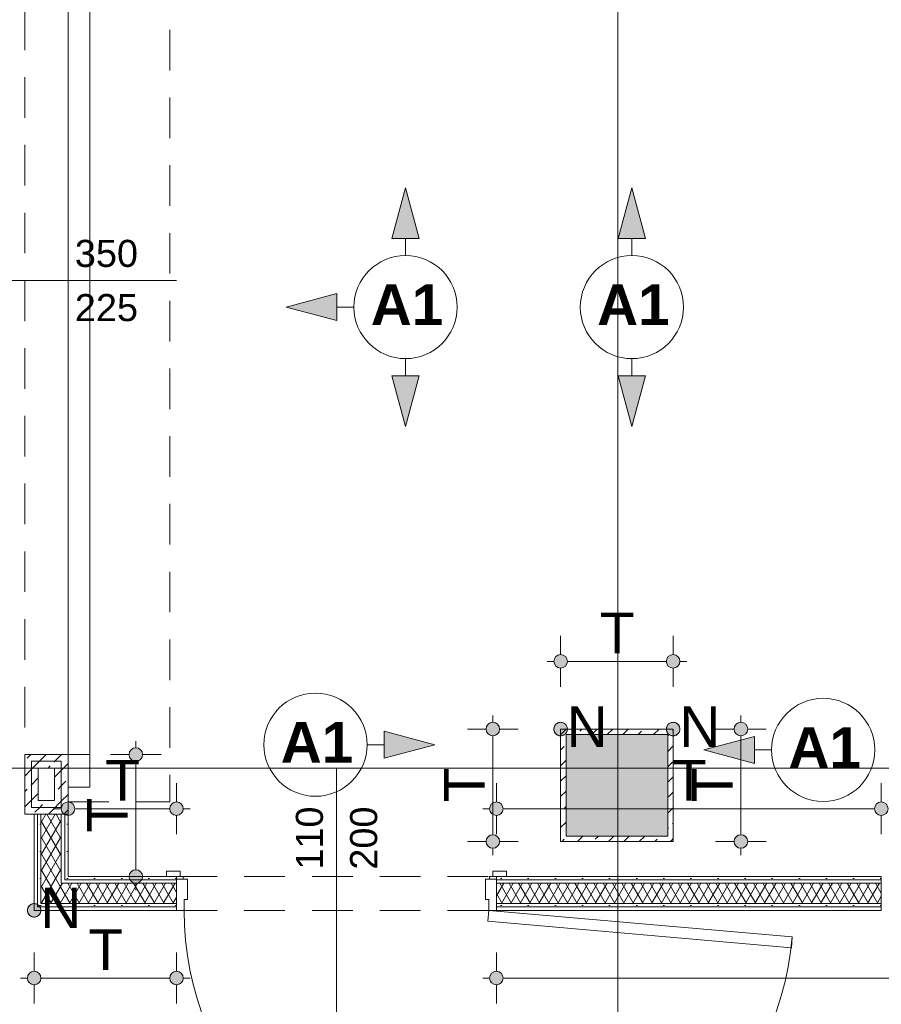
# Paper-space layout 'A-44 WYKOŃCZENIA ŚCIAN - PIĘTRO -1' of a CAD drawing. Header units: millimetres. Extents: x 0 to 594, y 0 to 297.
# Tile 7 of 16: x 260 to 291, y 114 to 150. Entities that reach past the tile are written whole.
import ezdxf
from ezdxf.xclip import XClip

# ---------------------------------------------------------------- set-up
doc = ezdxf.new("R2010")
doc.units = ezdxf.units.MM
doc.header["$MEASUREMENT"] = 0
doc.header["$XCLIPFRAME"] = 0
for name, pattern in [('DASHDOTX2', [1000, 500, -250, 0, -250]), ('Przer. długie kreski', [2.5, 1.5, -1]), ('PRZERYWANA_DU_A', [550, 350, -200])]:
    doc.linetypes.add(name, pattern=pattern)
for name, color, linetype in [('A__OKŁADZINY ŚCIAN', 7, 'Continuous'), ('A_podrys', 7, 'Continuous'), ('A_ściany', 7, 'Continuous'), ('A_ściany proj', 7, 'Continuous'), ('AR P NAROŻNIKI', 7, 'Continuous')]:
    doc.layers.add(name, color=color, linetype=linetype)
for name, color, linetype, lineweight in [('A__OKŁADZINY ŚCIAN_Nr_pióra__1', 7, 'Continuous', 20), ('A_ściany proj_Nr_pióra__1', 7, 'Continuous', 20), ('A_ściany_Nr_pióra__1', 7, 'Continuous', 20), ('AR P NAROŻNIKI_Nr_pióra__1', 7, 'Continuous', 20), ('AR P NAROŻNIKI_Nr_pióra__2', 8, 'Continuous', 13), ('Drzwi Archicad_Nr_pióra__3', 252, 'Continuous', 13), ('Znaczniki drzwi Archicada_Nr_pióra__3', 252, 'Continuous', 13)]:
    doc.layers.add(name, color=color, linetype=linetype, lineweight=lineweight)
for name, color, linetype, lineweight, true_color in [('A__OKŁADZINY ŚCIAN_Nr_pióra__7', 7, 'Continuous', 18, 0x171717), ('A_osie_Nr_pióra__16', 7, 'Continuous', 5, 0x0f0f0f), ('A_stolarka_Nr_pióra__8', 7, 'Continuous', 13, 0x4c4c4c), ('A_ściany proj_Nr_pióra__10', 7, 'Continuous', 13, 0x4b4b4b), ('A_ściany proj_Nr_pióra__21', 7, 'Continuous', 5, 0xb0b0b0), ('A_ściany proj_Nr_pióra__8', 7, 'Continuous', 13, 0x4c4c4c), ('AR P NAROŻNIKI_Nr_pióra__7', 7, 'Continuous', 18, 0x171717)]:
    doc.layers.add(name, color=color, linetype=linetype, lineweight=lineweight, true_color=true_color)
doc.styles.add('STYL_AUTOMATYCZNY_1', font='arial.ttf')
doc.styles.add('STYL_AUTOMATYCZNY_3', font='arial.ttf')
doc.styles.add('STYL_AUTOMATYCZNY_4', font='arial.ttf')
doc.styles.add('STYL_AUTOMATYCZNY_5', font='arial.ttf')
pattern_1 = [(0, (-1493.6565, -286.4806), (0, 1), [0, -1])]
pattern_2 = [(60, (-1493.65654, -286.4806), (-0.25980762, 0.15), []), (120, (-1493.65654, -286.4806), (0.25980762, 0.15), [])]
pattern_3 = [(45, (-1493.65654, -286.4806), (-0.57024626, 0.57024626), []), (45, (-1493.0863, -286.4806), (-0.57024626, 0.57024626), [0.40323, -0.20161])]

# ---------------------------------------------------------------- blocks, each defined once
blk = doc.blocks.new('Rysunek_1_1', base_point=(-1493.657, -286.481))
at = {"layer": 'A__OKŁADZINY ŚCIAN', "linetype": 'Continuous', "lineweight": 0, "true_color": 0x000000}
for points in [[(273.815, 144.012), (273.315, 142.146), (274.315, 142.146)], [(282.165, 144.012), (281.665, 142.146), (282.665, 142.146)], [(269.412, 139.609), (271.278, 139.109), (271.278, 140.109)], [(273.815, 135.206), (274.315, 137.072), (273.315, 137.072)], [(282.165, 135.206), (282.665, 137.072), (281.665, 137.072)], [(274.896, 123.457), (273.03, 123.957), (273.03, 122.957)], [(284.82, 123.266), (286.686, 122.766), (286.686, 123.766)]]:
    blk.add_hatch(color=18, dxfattribs=at).paths.add_polyline_path(points)
at = {"layer": 'A__OKŁADZINY ŚCIAN', "linetype": 'Continuous', "lineweight": 0, "true_color": 0x171717}
for points in [[(279.286, 126.534), (279.305, 126.439), (279.359, 126.357), (279.44, 126.303), (279.536, 126.284), (279.631, 126.303), (279.712, 126.357), (279.767, 126.439), (279.786, 126.534), (279.767, 126.63), (279.712, 126.711), (279.631, 126.765), (279.536, 126.784), (279.44, 126.765), (279.359, 126.711), (279.305, 126.63)], [(283.436, 126.534), (283.455, 126.439), (283.509, 126.357), (283.59, 126.303), (283.686, 126.284), (283.781, 126.303), (283.862, 126.357), (283.917, 126.439), (283.936, 126.534), (283.917, 126.63), (283.862, 126.711), (283.781, 126.765), (283.686, 126.784), (283.59, 126.765), (283.509, 126.711), (283.455, 126.63)], [(276.786, 124.034), (276.805, 123.939), (276.859, 123.857), (276.94, 123.803), (277.036, 123.784), (277.131, 123.803), (277.212, 123.857), (277.267, 123.939), (277.286, 124.034), (277.267, 124.13), (277.212, 124.211), (277.131, 124.265), (277.036, 124.284), (276.94, 124.265), (276.859, 124.211), (276.805, 124.13)], [(285.936, 124.034), (285.955, 123.939), (286.009, 123.857), (286.09, 123.803), (286.186, 123.784), (286.281, 123.803), (286.362, 123.857), (286.417, 123.939), (286.436, 124.034), (286.417, 124.13), (286.362, 124.211), (286.281, 124.265), (286.186, 124.284), (286.09, 124.265), (286.009, 124.211), (285.955, 124.13)], [(263.616, 123.094), (263.635, 122.999), (263.689, 122.917), (263.77, 122.863), (263.866, 122.844), (263.961, 122.863), (264.042, 122.917), (264.097, 122.999), (264.116, 123.094), (264.097, 123.19), (264.042, 123.271), (263.961, 123.325), (263.866, 123.344), (263.77, 123.325), (263.689, 123.271), (263.635, 123.19)], [(261.116, 121.094), (261.135, 120.999), (261.189, 120.917), (261.27, 120.863), (261.366, 120.844), (261.461, 120.863), (261.542, 120.917), (261.597, 120.999), (261.616, 121.094), (261.597, 121.19), (261.542, 121.271), (261.461, 121.325), (261.366, 121.344), (261.27, 121.325), (261.189, 121.271), (261.135, 121.19)], [(265.116, 121.094), (265.135, 120.999), (265.189, 120.917), (265.27, 120.863), (265.366, 120.844), (265.461, 120.863), (265.542, 120.917), (265.597, 120.999), (265.616, 121.094), (265.597, 121.19), (265.542, 121.271), (265.461, 121.325), (265.366, 121.344), (265.27, 121.325), (265.189, 121.271), (265.135, 121.19)], [(276.916, 121.094), (276.935, 120.999), (276.989, 120.917), (277.07, 120.863), (277.166, 120.844), (277.261, 120.863), (277.342, 120.917), (277.397, 120.999), (277.416, 121.094), (277.397, 121.19), (277.342, 121.271), (277.261, 121.325), (277.166, 121.344), (277.07, 121.325), (276.989, 121.271), (276.935, 121.19)], [(291.115, 121.094), (291.134, 120.999), (291.189, 120.917), (291.27, 120.863), (291.365, 120.844), (291.461, 120.863), (291.542, 120.917), (291.596, 120.999), (291.615, 121.094), (291.596, 121.19), (291.542, 121.271), (291.461, 121.325), (291.365, 121.344), (291.27, 121.325), (291.189, 121.271), (291.134, 121.19)], [(276.786, 119.884), (276.805, 119.789), (276.859, 119.707), (276.94, 119.653), (277.036, 119.634), (277.131, 119.653), (277.212, 119.707), (277.267, 119.789), (277.286, 119.884), (277.267, 119.98), (277.212, 120.061), (277.131, 120.115), (277.036, 120.134), (276.94, 120.115), (276.859, 120.061), (276.805, 119.98)], [(285.936, 119.884), (285.955, 119.789), (286.009, 119.707), (286.09, 119.653), (286.186, 119.634), (286.281, 119.653), (286.362, 119.707), (286.417, 119.789), (286.436, 119.884), (286.417, 119.98), (286.362, 120.061), (286.281, 120.115), (286.186, 120.134), (286.09, 120.115), (286.009, 120.061), (285.955, 119.98)], [(263.616, 118.594), (263.635, 118.499), (263.689, 118.417), (263.77, 118.363), (263.866, 118.344), (263.961, 118.363), (264.042, 118.417), (264.097, 118.499), (264.116, 118.594), (264.097, 118.69), (264.042, 118.771), (263.961, 118.825), (263.866, 118.844), (263.77, 118.825), (263.689, 118.771), (263.635, 118.69)], [(259.866, 114.844), (259.885, 114.749), (259.939, 114.667), (260.02, 114.613), (260.116, 114.594), (260.211, 114.613), (260.292, 114.667), (260.347, 114.749), (260.366, 114.844), (260.347, 114.94), (260.292, 115.021), (260.211, 115.075), (260.116, 115.094), (260.02, 115.075), (259.939, 115.021), (259.885, 114.94)], [(265.116, 114.844), (265.135, 114.749), (265.189, 114.667), (265.27, 114.613), (265.366, 114.594), (265.461, 114.613), (265.542, 114.667), (265.597, 114.749), (265.616, 114.844), (265.597, 114.94), (265.542, 115.021), (265.461, 115.075), (265.366, 115.094), (265.27, 115.075), (265.189, 115.021), (265.135, 114.94)], [(276.916, 114.844), (276.935, 114.749), (276.989, 114.667), (277.07, 114.613), (277.166, 114.594), (277.261, 114.613), (277.342, 114.667), (277.397, 114.749), (277.416, 114.844), (277.397, 114.94), (277.342, 115.021), (277.261, 115.075), (277.166, 115.094), (277.07, 115.075), (276.989, 115.021), (276.935, 114.94)]]:
    blk.add_hatch(color=250, dxfattribs=at).paths.add_polyline_path(points)
at = {"layer": 'A_ściany', "linetype": 'Continuous', "lineweight": 0, "true_color": 0x000000}
blk.add_hatch(color=18, dxfattribs=at).paths.add_polyline_path([(279.736, 123.834), (279.736, 120.084), (283.486, 120.084), (283.486, 123.834)])
at = {"layer": 'A_ściany proj', "linetype": 'Continuous', "lineweight": 0, "true_color": 0x4b4b4b}
h = blk.add_hatch(dxfattribs=at)
h.set_pattern_fill('FP_65_0001', color=251, style=0, pattern_type=2)
h.set_pattern_definition(pattern_3)
h.paths.add_polyline_path([(279.536, 124.034), (279.536, 119.884), (279.736, 120.084), (279.736, 123.834)])
h = blk.add_hatch(dxfattribs=at)
h.set_pattern_fill('FP_65_0001', color=251, style=0, pattern_type=2)
h.set_pattern_definition(pattern_3)
h.paths.add_polyline_path([(283.686, 124.034), (279.536, 124.034), (279.736, 123.834), (283.486, 123.834)])
h = blk.add_hatch(dxfattribs=at)
h.set_pattern_fill('FP_65_0001', color=251, style=0, pattern_type=2)
h.set_pattern_definition(pattern_3)
h.paths.add_polyline_path([(283.686, 119.884), (283.686, 124.034), (283.486, 123.834), (283.486, 120.084)])
h = blk.add_hatch(dxfattribs=at)
h.set_pattern_fill('FP_65_0001', color=251, style=0, pattern_type=2)
h.set_pattern_definition(pattern_3)
h.paths.add_polyline_path([(261.366, 123.094), (259.766, 123.094), (260.016, 122.844), (261.116, 122.844)])
h = blk.add_hatch(dxfattribs=at)
h.set_pattern_fill('FP_65_0001', color=251, style=0, pattern_type=2)
h.set_pattern_definition(pattern_3)
h.paths.add_polyline_path([(259.766, 123.094), (259.766, 120.894), (260.016, 121.144), (260.016, 122.844)])
h = blk.add_hatch(dxfattribs=at)
h.set_pattern_fill('FP_65_0001', color=251, style=0, pattern_type=2)
h.set_pattern_definition(pattern_3)
h.paths.add_polyline_path([(260.266, 122.594), (260.866, 122.594), (261.116, 122.844), (260.016, 122.844)])
h = blk.add_hatch(dxfattribs=at)
h.set_pattern_fill('FP_65_0001', color=251, style=0, pattern_type=2)
h.set_pattern_definition(pattern_3)
h.paths.add_polyline_path([(260.266, 121.394), (260.266, 122.594), (260.016, 122.844), (260.016, 121.144)])
h = blk.add_hatch(dxfattribs=at)
h.set_pattern_fill('FP_65_0001', color=251, style=0, pattern_type=2)
h.set_pattern_definition(pattern_3)
h.paths.add_polyline_path([(260.866, 122.594), (260.866, 121.394), (261.116, 121.144), (261.116, 122.844)])
h = blk.add_hatch(dxfattribs=at)
h.set_pattern_fill('FP_65_0001', color=251, style=0, pattern_type=2)
h.set_pattern_definition(pattern_3)
h.paths.add_polyline_path([(261.366, 120.894), (261.366, 123.094), (261.116, 122.844), (261.116, 121.144)])
h = blk.add_hatch(dxfattribs=at)
h.set_pattern_fill('FP_65_0001', color=251, style=0, pattern_type=2)
h.set_pattern_definition(pattern_3)
h.paths.add_polyline_path([(260.866, 121.394), (260.266, 121.394), (260.016, 121.144), (261.116, 121.144)])
h = blk.add_hatch(dxfattribs=at)
h.set_pattern_fill('FP_65_0001', color=251, style=0, pattern_type=2)
h.set_pattern_definition(pattern_3)
h.paths.add_polyline_path([(259.766, 120.894), (261.366, 120.894), (261.116, 121.144), (260.016, 121.144)])
at = {"layer": 'A_ściany proj', "linetype": 'Continuous', "lineweight": 13}
h = blk.add_hatch(dxfattribs=at)
h.set_pattern_fill('gypsum_0001', color=8, style=0, pattern_type=2)
h.set_pattern_definition(pattern_1)
h.paths.add_polyline_path([(260.116, 120.894), (260.116, 117.344), (260.241, 117.469), (260.241, 120.894)])
h = blk.add_hatch(dxfattribs=at)
h.set_pattern_fill('gypsum_0001', color=8, style=0, pattern_type=2)
h.set_pattern_definition(pattern_1)
h.paths.add_polyline_path([(260.241, 120.894), (260.241, 117.469), (260.366, 117.594), (260.366, 120.894)])
h = blk.add_hatch(dxfattribs=at)
h.set_pattern_fill('batt_insulation_0001', color=8, style=0, pattern_type=2)
h.set_pattern_definition(pattern_2)
h.paths.add_polyline_path([(260.366, 120.894), (260.366, 117.594), (261.116, 118.344), (261.116, 120.894)])
h = blk.add_hatch(dxfattribs=at)
h.set_pattern_fill('gypsum_0001', color=8, style=0, pattern_type=2)
h.set_pattern_definition(pattern_1)
h.paths.add_polyline_path([(261.241, 118.469), (261.241, 120.894), (261.116, 120.894), (261.116, 118.344)])
h = blk.add_hatch(dxfattribs=at)
h.set_pattern_fill('gypsum_0001', color=8, style=0, pattern_type=2)
h.set_pattern_definition(pattern_1)
h.paths.add_polyline_path([(261.366, 118.594), (261.366, 120.894), (261.241, 120.894), (261.241, 118.469)])
at = {"layer": 'A_ściany proj', "linetype": 'Continuous', "lineweight": 0, "true_color": 0x4b4b4b}
h = blk.add_hatch(dxfattribs=at)
h.set_pattern_fill('FP_65_0001', color=251, style=0, pattern_type=2)
h.set_pattern_definition(pattern_3)
h.paths.add_polyline_path([(279.536, 119.884), (283.686, 119.884), (283.486, 120.084), (279.736, 120.084)])
at = {"layer": 'A_ściany proj', "linetype": 'Continuous', "lineweight": 13}
h = blk.add_hatch(dxfattribs=at)
h.set_pattern_fill('gypsum_0001', color=8, style=0, pattern_type=2)
h.set_pattern_definition(pattern_1)
h.paths.add_polyline_path([(261.366, 118.594), (261.241, 118.469), (265.366, 118.469), (265.366, 118.594)])
h = blk.add_hatch(dxfattribs=at)
h.set_pattern_fill('gypsum_0001', color=8, style=0, pattern_type=2)
h.set_pattern_definition(pattern_1)
h.paths.add_polyline_path([(277.166, 118.594), (277.166, 118.469), (291.365, 118.469), (291.365, 118.594)])
h = blk.add_hatch(dxfattribs=at)
h.set_pattern_fill('batt_insulation_0001', color=8, style=0, pattern_type=2)
h.set_pattern_definition(pattern_2)
h.paths.add_polyline_path([(261.116, 118.344), (260.366, 117.594), (265.366, 117.594), (265.366, 118.344)])
h = blk.add_hatch(dxfattribs=at)
h.set_pattern_fill('gypsum_0001', color=8, style=0, pattern_type=2)
h.set_pattern_definition(pattern_1)
h.paths.add_polyline_path([(261.241, 118.469), (261.116, 118.344), (265.366, 118.344), (265.366, 118.469)])
h = blk.add_hatch(dxfattribs=at)
h.set_pattern_fill('gypsum_0001', color=8, style=0, pattern_type=2)
h.set_pattern_definition(pattern_1)
h.paths.add_polyline_path([(277.166, 118.469), (277.166, 118.344), (291.365, 118.344), (291.365, 118.469)])
h = blk.add_hatch(dxfattribs=at)
h.set_pattern_fill('batt_insulation_0001', color=8, style=0, pattern_type=2)
h.set_pattern_definition(pattern_2)
h.paths.add_polyline_path([(277.166, 118.344), (277.166, 117.594), (291.365, 117.594), (291.365, 118.344)])
h = blk.add_hatch(dxfattribs=at)
h.set_pattern_fill('gypsum_0001', color=8, style=0, pattern_type=2)
h.set_pattern_definition(pattern_1)
h.paths.add_polyline_path([(260.241, 117.469), (260.116, 117.344), (265.366, 117.344), (265.366, 117.469)])
h = blk.add_hatch(dxfattribs=at)
h.set_pattern_fill('gypsum_0001', color=8, style=0, pattern_type=2)
h.set_pattern_definition(pattern_1)
h.paths.add_polyline_path([(260.366, 117.594), (260.241, 117.469), (265.366, 117.469), (265.366, 117.594)])
h = blk.add_hatch(dxfattribs=at)
h.set_pattern_fill('gypsum_0001', color=8, style=0, pattern_type=2)
h.set_pattern_definition(pattern_1)
h.paths.add_polyline_path([(277.166, 117.469), (291.365, 117.469), (291.365, 117.594), (277.166, 117.594)])
h = blk.add_hatch(dxfattribs=at)
h.set_pattern_fill('gypsum_0001', color=8, style=0, pattern_type=2)
h.set_pattern_definition(pattern_1)
h.paths.add_polyline_path([(291.365, 117.469), (277.166, 117.469), (277.166, 117.344), (291.365, 117.344)])
at = {"layer": 'AR P NAROŻNIKI', "linetype": 'Continuous', "lineweight": 0, "true_color": 0x171717}
for points in [[(279.786, 124.034, 1), (279.286, 124.034, 1)], [(283.936, 124.034, 1), (283.436, 124.034, 1)], [(260.366, 117.344, 1), (259.866, 117.344, 1)]]:
    blk.add_hatch(color=250, dxfattribs=at).paths.add_polyline_path(points)
at = {"layer": 'A__OKŁADZINY ŚCIAN_Nr_pióra__1', "color": 7, "linetype": 'Continuous', "lineweight": 20}
for p, q in [((273.815, 144.012), (273.315, 142.146)), ((273.815, 144.012), (274.315, 142.146)), ((282.165, 144.012), (281.665, 142.146)), ((282.165, 144.012), (282.665, 142.146)), ((274.315, 142.146), (273.315, 142.146)), ((273.815, 141.512), (273.815, 142.146)), ((282.665, 142.146), (281.665, 142.146)), ((282.165, 141.512), (282.165, 142.146)), ((269.412, 139.609), (271.278, 140.109)), ((271.278, 140.109), (271.278, 139.109)), ((269.412, 139.609), (271.278, 139.109)), ((271.912, 139.609), (271.278, 139.609)), ((273.815, 137.706), (273.815, 137.072)), ((282.165, 137.706), (282.165, 137.072)), ((273.315, 137.072), (274.315, 137.072)), ((273.815, 135.206), (273.315, 137.072)), ((273.815, 135.206), (274.315, 137.072)), ((281.665, 137.072), (282.665, 137.072)), ((282.165, 135.206), (281.665, 137.072)), ((282.165, 135.206), (282.665, 137.072)), ((273.03, 122.957), (273.03, 123.957)), ((274.896, 123.457), (273.03, 123.957)), ((284.82, 123.266), (286.686, 123.766)), ((286.686, 123.766), (286.686, 122.766)), ((272.396, 123.457), (273.03, 123.457)), ((274.896, 123.457), (273.03, 122.957)), ((284.82, 123.266), (286.686, 122.766)), ((287.32, 123.266), (286.686, 123.266))]:
    blk.add_line(p, q, dxfattribs=at)
for centre in [(273.815, 139.609), (282.165, 139.609), (270.493, 123.457), (289.222, 123.266)]:
    blk.add_circle(centre, 1.903, dxfattribs=at)
at = {"layer": 'A__OKŁADZINY ŚCIAN_Nr_pióra__7', "color": 250, "linetype": 'Continuous', "lineweight": 18, "true_color": 0x171717}
for p, q in [((279.536, 126.784), (279.536, 127.472)), ((283.686, 126.784), (283.686, 127.472)), ((279.036, 126.534), (279.286, 126.534)), ((279.786, 126.534), (283.436, 126.534)), ((283.936, 126.534), (284.186, 126.534)), ((279.536, 125.597), (279.536, 126.284)), ((283.686, 125.597), (283.686, 126.284)), ((277.036, 124.284), (277.036, 124.534)), ((286.186, 124.284), (286.186, 124.534)), ((276.786, 124.034), (276.098, 124.034)), ((277.973, 124.034), (277.286, 124.034)), ((285.936, 124.034), (285.248, 124.034)), ((287.123, 124.034), (286.436, 124.034)), ((263.866, 123.344), (263.866, 123.594)), ((277.036, 120.134), (277.036, 123.784)), ((286.186, 120.134), (286.186, 123.784)), ((263.616, 123.094), (262.928, 123.094)), ((263.866, 118.844), (263.866, 122.844)), ((264.803, 123.094), (264.116, 123.094)), ((261.366, 121.344), (261.366, 122.032)), ((265.366, 121.344), (265.366, 122.032)), ((277.166, 121.344), (277.166, 122.032)), ((291.365, 121.344), (291.365, 122.032)), ((260.866, 121.094), (261.116, 121.094)), ((261.616, 121.094), (265.116, 121.094)), ((265.616, 121.094), (265.866, 121.094)), ((276.666, 121.094), (276.916, 121.094)), ((277.416, 121.094), (291.115, 121.094)), ((261.366, 120.157), (261.366, 120.844)), ((265.366, 120.157), (265.366, 120.844)), ((277.166, 120.157), (277.166, 120.844)), ((291.365, 120.157), (291.365, 120.844)), ((276.786, 119.884), (276.098, 119.884)), ((277.036, 119.384), (277.036, 119.634)), ((277.973, 119.884), (277.286, 119.884)), ((285.936, 119.884), (285.248, 119.884)), ((286.186, 119.384), (286.186, 119.634)), ((287.123, 119.884), (286.436, 119.884)), ((263.616, 118.594), (262.928, 118.594)), ((264.803, 118.594), (264.116, 118.594)), ((263.866, 118.094), (263.866, 118.344)), ((260.116, 115.094), (260.116, 115.782)), ((265.366, 115.094), (265.366, 115.782)), ((277.166, 115.094), (277.166, 115.782)), ((259.616, 114.844), (259.866, 114.844)), ((260.366, 114.844), (265.116, 114.844)), ((265.616, 114.844), (265.866, 114.844)), ((276.666, 114.844), (276.916, 114.844)), ((277.416, 114.844), (318.741, 114.844)), ((260.116, 113.907), (260.116, 114.594)), ((265.366, 113.907), (265.366, 114.594)), ((277.166, 113.907), (277.166, 114.594))]:
    blk.add_line(p, q, dxfattribs=at)
for centre in [(279.536, 126.534), (283.686, 126.534), (277.036, 124.034), (286.186, 124.034), (263.866, 123.094), (261.366, 121.094), (265.366, 121.094), (277.166, 121.094), (291.365, 121.094), (277.036, 119.884), (286.186, 119.884), (263.866, 118.594), (260.116, 114.844), (265.366, 114.844), (277.166, 114.844)]:
    blk.add_circle(centre, 0.25, dxfattribs=at)
at = {"layer": 'A_osie_Nr_pióra__16', "color": 250, "linetype": 'DASHDOTX2', "lineweight": 5, "true_color": 0x0f0f0f}
for p, q in [((281.641, 242.052), (281.641, 92.594)), ((375.535, 122.594), (151.336, 122.594))]:
    blk.add_line(p, q, dxfattribs=at)
at = {"layer": 'A_stolarka_Nr_pióra__8', "color": 251, "linetype": 'Przer. długie kreski', "lineweight": 13, "true_color": 0x4c4c4c}
for p in [(265.116, 159.844), (261.366, 121.344)]:
    blk.add_line(p, (265.116, 121.344), dxfattribs=at)
at = {"layer": 'A_stolarka_Nr_pióra__8', "color": 251, "linetype": 'Continuous', "lineweight": 13, "true_color": 0x4c4c4c}
for p, q in [((261.366, 159.294), (261.366, 121.894)), ((262.166, 159.294), (262.166, 121.894)), ((261.366, 123.094), (262.166, 123.094)), ((261.366, 121.894), (262.166, 121.894))]:
    blk.add_line(p, q, dxfattribs=at)
at = {"layer": 'A_ściany proj_Nr_pióra__1', "color": 7, "linetype": 'Continuous', "lineweight": 20}
for p, q in [((265.366, 118.594), (264.996, 118.594)), ((277.166, 118.594), (277.536, 118.594))]:
    blk.add_line(p, q, dxfattribs=at)
at = {"layer": 'A_ściany proj_Nr_pióra__1', "color": 7, "linetype": 'Continuous', "lineweight": 20, "flags": 128}
for points in [[(279.536, 124.034), (279.536, 119.884)], [(283.686, 124.034), (279.536, 124.034)], [(283.686, 119.884), (283.686, 124.034)], [(279.736, 120.084), (279.736, 123.834)], [(279.736, 123.834), (283.486, 123.834)], [(283.486, 123.834), (283.486, 120.084)], [(261.366, 123.094), (259.766, 123.094)], [(259.766, 123.094), (259.766, 120.894)], [(261.366, 120.894), (261.366, 123.094)], [(260.266, 122.594), (260.866, 122.594)], [(260.266, 121.394), (260.266, 122.594)], [(260.866, 122.594), (260.866, 121.394)], [(260.866, 121.394), (260.266, 121.394)], [(259.766, 120.894), (261.366, 120.894)], [(260.116, 120.894), (260.116, 117.344)], [(261.366, 118.594), (261.366, 120.894)], [(283.486, 120.084), (279.736, 120.084)], [(279.536, 119.884), (283.686, 119.884)], [(265.366, 118.594), (261.366, 118.594)], [(291.365, 118.594), (277.166, 118.594)], [(260.116, 117.344), (265.366, 117.344)], [(277.166, 117.344), (291.365, 117.344)]]:
    blk.add_lwpolyline(points, dxfattribs=at)
at = {"layer": 'A_ściany proj_Nr_pióra__10', "color": 251, "linetype": 'Continuous', "lineweight": 13, "true_color": 0x4b4b4b}
for p, q in [((260.016, 122.844), (261.116, 122.844)), ((261.116, 122.844), (260.016, 122.844)), ((260.016, 121.144), (260.016, 122.844)), ((260.016, 122.844), (260.016, 121.144)), ((261.116, 122.844), (261.116, 121.144)), ((261.116, 121.144), (261.116, 122.844)), ((261.116, 121.144), (260.016, 121.144)), ((260.016, 121.144), (261.116, 121.144))]:
    blk.add_line(p, q, dxfattribs=at)
at = {"layer": 'A_ściany proj_Nr_pióra__21', "color": 253, "linetype": 'Continuous', "lineweight": 5, "true_color": 0xb0b0b0}
for p, q in [((260.116, 123.094), (260.241, 123.094)), ((260.241, 123.094), (260.366, 123.094)), ((260.366, 123.094), (261.116, 123.094)), ((261.116, 123.094), (261.241, 123.094)), ((261.241, 123.094), (261.366, 123.094)), ((260.241, 120.894), (260.241, 117.469)), ((260.366, 120.894), (260.366, 117.594)), ((261.116, 118.344), (261.116, 120.894)), ((261.241, 118.469), (261.241, 120.894)), ((265.366, 118.494), (265.366, 118.594)), ((265.366, 118.469), (265.366, 118.494)), ((277.166, 118.494), (277.166, 118.594)), ((277.166, 118.469), (277.166, 118.494)), ((265.366, 118.344), (261.116, 118.344)), ((265.366, 118.469), (261.241, 118.469)), ((265.366, 118.344), (265.366, 118.469)), ((265.366, 117.594), (265.366, 118.344)), ((291.365, 118.469), (277.166, 118.469)), ((277.166, 118.344), (277.166, 118.469)), ((291.365, 118.344), (277.166, 118.344)), ((277.166, 117.594), (277.166, 118.344)), ((260.241, 117.469), (265.366, 117.469)), ((260.366, 117.594), (265.366, 117.594)), ((265.366, 117.469), (265.366, 117.594)), ((265.366, 117.344), (265.366, 117.469)), ((277.166, 117.594), (291.365, 117.594)), ((277.166, 117.469), (277.166, 117.594)), ((277.166, 117.469), (291.365, 117.469)), ((277.166, 117.344), (277.166, 117.469))]:
    blk.add_line(p, q, dxfattribs=at)
at = {"layer": 'A_ściany proj_Nr_pióra__21', "color": 253, "linetype": 'Continuous', "lineweight": 5, "true_color": 0xb0b0b0, "flags": 128}
for points in [[(260.116, 120.894), (260.241, 120.894)], [(260.241, 120.894), (260.366, 120.894)], [(260.366, 120.894), (261.116, 120.894)], [(261.116, 120.894), (261.241, 120.894)], [(261.241, 120.894), (261.366, 120.894)], [(291.365, 118.594), (291.365, 118.469)], [(291.365, 118.469), (291.365, 118.344)], [(291.365, 118.344), (291.365, 117.594)], [(291.365, 117.594), (291.365, 117.469)], [(291.365, 117.469), (291.365, 117.344)]]:
    blk.add_lwpolyline(points, dxfattribs=at)
at = {"layer": 'A_ściany proj_Nr_pióra__8', "color": 251, "linetype": 'Przer. długie kreski', "lineweight": 13, "true_color": 0x4c4c4c}
blk.add_line((259.766, 158.094), (259.766, 123.094), dxfattribs=at)
at = {"layer": 'A_ściany_Nr_pióra__1', "color": 7, "linetype": 'Continuous', "lineweight": 20, "flags": 128}
for points in [[(279.736, 123.834), (279.736, 120.084)], [(283.486, 123.834), (279.736, 123.834)], [(283.486, 120.084), (283.486, 123.834)], [(279.736, 120.084), (283.486, 120.084)]]:
    blk.add_lwpolyline(points, dxfattribs=at)
at = {"layer": 'AR P NAROŻNIKI_Nr_pióra__1', "color": 7, "linetype": 'Continuous', "lineweight": 20}
for centre in [(279.536, 124.034), (283.686, 124.034), (260.116, 117.344)]:
    blk.add_circle(centre, 0.25, dxfattribs=at)
at = {"layer": 'AR P NAROŻNIKI_Nr_pióra__2', "color": 8, "linetype": 'PRZERYWANA_DU_A', "lineweight": 13, "flags": 128}
for points in [[(279.786, 124.034, 1), (279.286, 124.034, 1)], [(283.936, 124.034, 1), (283.436, 124.034, 1)], [(260.366, 117.344, 1), (259.866, 117.344, 1)]]:
    blk.add_lwpolyline(points, format="xyb", close=True, dxfattribs=at)
at = {"layer": 'Drzwi Archicad_Nr_pióra__3', "color": 252, "linetype": 'Continuous', "lineweight": 13}
for p, q in [((260.116, 123.094), (260.241, 123.094)), ((260.241, 123.094), (260.366, 123.094)), ((260.366, 123.094), (261.116, 123.094)), ((261.116, 123.094), (261.241, 123.094)), ((261.241, 123.094), (261.366, 123.094)), ((265.496, 118.784), (264.996, 118.784)), ((264.996, 118.784), (264.996, 118.594)), ((264.996, 118.594), (265.496, 118.594)), ((265.366, 118.594), (264.996, 118.594)), ((265.366, 118.594), (264.996, 118.594)), ((265.616, 118.594), (265.366, 118.594)), ((265.366, 118.594), (265.366, 118.494)), ((265.366, 118.494), (265.366, 118.594)), ((265.366, 118.494), (265.366, 118.594)), ((265.366, 118.494), (265.616, 118.494)), ((265.366, 117.344), (265.366, 118.494)), ((265.366, 118.494), (265.766, 118.494)), ((265.366, 118.469), (265.366, 118.494)), ((265.366, 118.469), (265.366, 118.494)), ((265.496, 118.594), (265.496, 118.784)), ((265.616, 118.494), (265.616, 118.594)), ((265.766, 118.494), (265.766, 117.744)), ((276.766, 117.744), (276.766, 118.494)), ((276.766, 118.494), (277.166, 118.494)), ((277.166, 118.594), (276.916, 118.594)), ((276.916, 118.594), (276.916, 118.494)), ((276.916, 118.494), (277.166, 118.494)), ((277.536, 118.784), (277.036, 118.784)), ((277.036, 118.784), (277.036, 118.594)), ((277.036, 118.594), (277.536, 118.594)), ((277.166, 118.494), (277.166, 118.594)), ((277.166, 118.494), (277.166, 118.594)), ((277.166, 118.494), (277.166, 118.594)), ((277.166, 118.594), (277.536, 118.594)), ((277.166, 118.594), (277.536, 118.594)), ((277.166, 118.494), (277.166, 117.344)), ((277.166, 118.469), (277.166, 118.494)), ((277.166, 118.469), (277.166, 118.494)), ((277.536, 118.594), (277.536, 118.784)), ((265.366, 118.344), (265.366, 118.469)), ((265.366, 118.344), (265.366, 118.469)), ((265.366, 117.594), (265.366, 118.344)), ((265.366, 117.594), (265.366, 118.344)), ((277.166, 118.344), (277.166, 118.469)), ((277.166, 118.344), (277.166, 118.469)), ((277.166, 117.594), (277.166, 118.344)), ((277.166, 117.594), (277.166, 118.344)), ((265.366, 117.469), (265.366, 117.594)), ((265.366, 117.469), (265.366, 117.594)), ((265.366, 117.344), (265.366, 117.469)), ((265.366, 117.344), (265.366, 117.469)), ((265.766, 117.744), (265.646, 117.744)), ((265.646, 117.744), (265.646, 117.344)), ((276.886, 117.744), (276.766, 117.744)), ((276.886, 117.344), (276.886, 117.744)), ((277.166, 117.469), (277.166, 117.594)), ((277.166, 117.469), (277.166, 117.594)), ((277.166, 117.344), (277.166, 117.469)), ((277.166, 117.344), (277.166, 117.469)), ((265.646, 117.344), (265.366, 117.344)), ((276.886, 117.344), (276.851, 116.946)), ((277.166, 117.344), (276.886, 117.344)), ((288.083, 116.365), (276.886, 117.344)), ((276.851, 116.946), (288.048, 115.966)), ((288.048, 115.966), (288.083, 116.365))]:
    blk.add_line(p, q, dxfattribs=at)
at = {"layer": 'Drzwi Archicad_Nr_pióra__3', "color": 252, "linetype": 'Przer. długie kreski', "lineweight": 13}
for p, q in [((265.366, 118.594), (277.166, 118.594)), ((265.366, 117.344), (277.166, 117.344))]:
    blk.add_line(p, q, dxfattribs=at)
at = {"layer": 'Drzwi Archicad_Nr_pióra__3', "color": 252, "linetype": 'Continuous', "lineweight": 13}
blk.add_arc((276.886, 117.344), 11.24, 180, 355, dxfattribs=at)
at = {"layer": 'Znaczniki drzwi Archicada_Nr_pióra__3', "color": 252, "linetype": 'Continuous', "lineweight": 13}
for p, q in [((258.049, 140.594), (265.366, 140.594)), ((271.266, 112.344), (271.266, 122.594))]:
    blk.add_line(p, q, dxfattribs=at)
at = {"layer": 'A__OKŁADZINY ŚCIAN_Nr_pióra__1', "color": 7, "linetype": 'Continuous', "lineweight": 20, "char_height": 1.5, "attachment_point": 4, "style": 'STYL_AUTOMATYCZNY_3'}
for insert in [(272.532, 139.695), (280.882, 139.695), (269.211, 123.542), (287.94, 123.352)]:
    blk.add_mtext('\\A1;{\\pql;\\fArial|b1|i0|c238|p0;\\W1.000000;A1}', dxfattribs=dict(at, insert=insert))
at = {"layer": 'A__OKŁADZINY ŚCIAN_Nr_pióra__7', "color": 250, "linetype": 'Continuous', "lineweight": 18, "true_color": 0x171717, "char_height": 1.5, "width": 1.25659, "attachment_point": 7, "style": 'STYL_AUTOMATYCZNY_5'}
for insert in [(280.982, 126.834), (262.737, 121.394), (283.637, 121.394), (262.112, 115.144)]:
    blk.add_mtext('\\A1;{\\pql;\\fArial|b0|i0|c238|p0;\\W1.000000;T}', dxfattribs=dict(at, insert=insert))
at = {"layer": 'A__OKŁADZINY ŚCIAN_Nr_pióra__7', "color": 250, "linetype": 'Continuous', "lineweight": 18, "true_color": 0x171717, "char_height": 1.5, "width": 1.25659, "attachment_point": 7, "rotation": 90, "style": 'STYL_AUTOMATYCZNY_5'}
for insert in [(276.736, 121.331), (285.886, 121.331), (263.566, 120.216)]:
    blk.add_mtext('\\A1;{\\pql;\\fArial|b0|i0|c238|p0;\\W1.000000;T}', dxfattribs=dict(at, insert=insert))
at = {"layer": 'AR P NAROŻNIKI_Nr_pióra__7', "color": 250, "linetype": 'Continuous', "lineweight": 18, "true_color": 0x171717, "char_height": 1.5, "attachment_point": 4, "style": 'STYL_AUTOMATYCZNY_1'}
for insert in [(279.761, 124.126), (283.911, 124.126), (260.341, 117.436)]:
    blk.add_mtext('\\A1;{\\pql;\\fArial|b0|i0|c238|p0;\\W1.000000;N}', dxfattribs=dict(at, insert=insert))
at = {"layer": 'Znaczniki drzwi Archicada_Nr_pióra__3', "color": 252, "linetype": 'Continuous', "lineweight": 13, "char_height": 1, "attachment_point": 7, "style": 'STYL_AUTOMATYCZNY_4'}
for s, insert in [('\\A1;{\\pql;\\fArial CE|b0|i0|c238|p0;\\W1.000000;350}', (261.616, 141.077)), ('\\A1;{\\pql;\\fArial CE|b0|i0|c238|p0;\\W1.000000;225}', (261.616, 139.077))]:
    blk.add_mtext(s, dxfattribs=dict(at, insert=insert))
at = {"layer": 'Znaczniki drzwi Archicada_Nr_pióra__3', "color": 252, "linetype": 'Continuous', "lineweight": 13, "char_height": 1, "attachment_point": 7, "rotation": 90, "style": 'STYL_AUTOMATYCZNY_4'}
for s, insert in [('\\A1;{\\pql;\\fArial CE|b0|i0|c238|p0;\\W1.000000;110}', (270.783, 118.844)), ('\\A1;{\\pql;\\fArial CE|b0|i0|c238|p0;\\W1.000000;200}', (272.783, 118.844))]:
    blk.add_mtext(s, dxfattribs=dict(at, insert=insert))

psp = doc.layouts.new('A-44 WYKOŃCZENIA ŚCIAN - PIĘTRO -1')

# ---------------------------------------------------------------- block references
at = {"layer": 'A_podrys', "color": 37, "linetype": 'Continuous', "lineweight": 5, "true_color": 0x656532}
ref = psp.add_blockref('Rysunek_1_1', (-1493.657, -286.481), dxfattribs=at)
XClip(ref).set_block_clipping_path([(125.084818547, 92.5942348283), (375.5347897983, 290.9937032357)])

doc.saveas('drawing.dxf')
